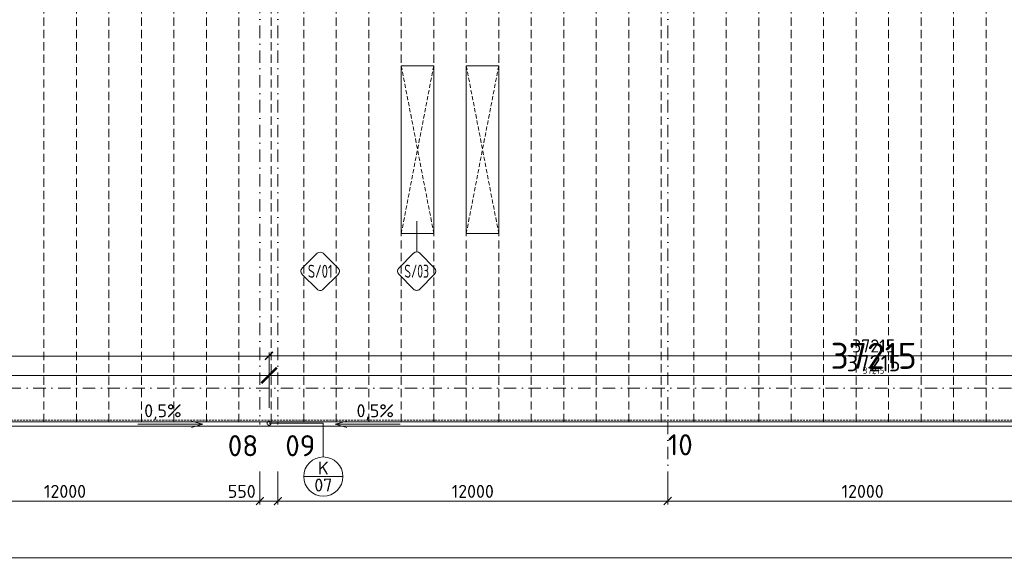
# Model space of a CAD drawing. Header units: millimetres. Extents: x -916886 to 3713765, y -2985421 to 1675785.
# Tile 129 of 256: x 70605 to 100910, y 144642 to 161338. Entities that reach past the tile are written whole.
import ezdxf
from ezdxf import colors
from ezdxf.entities.mleader import LeaderData, LeaderLine
from ezdxf.enums import TextEntityAlignment as Align
from ezdxf.math import Vec2, Vec3

# ---------------------------------------------------------------- set-up
doc = ezdxf.new("R2010")
doc.units = ezdxf.units.MM
for name, pattern in [('CENTERX2', [101.6, 63.5, -12.7, 12.7, -12.7]), ('DASHDOT', [25.4, 12.7, -6.35, 0, -6.35]), ('DASHED', [19.05, 12.7, -6.35]), ('HIDDEN', [9.525, 6.35, -3.175]), ('ČÁRKOVANÁ', [19.05, 12.7, -6.35])]:
    doc.linetypes.add(name, pattern=pattern)
doc.layers.get('Defpoints').update_dxf_attribs({"color": 8})
for name, color, linetype, lineweight in [('A99_N_kce-pod', 7, 'DASHED', 20), ('A99_N_kce-pohl', 1, 'Continuous', 9), ('A99_N_koty-200', 5, 'Continuous', 5), ('A99_N_koty-200 @ 1', 5, 'Continuous', 5), ('A99_N_koty-200 @ 10', 5, 'Continuous', 5), ('A99_N_koty-200 @ 100', 5, 'Continuous', 5), ('A99_N_koty-200 @ 200', 5, 'Continuous', 5), ('A99_N_koty-200 @ 250 (1)', 5, 'Continuous', 5), ('A99_N_koty-200 @ 250 (2)', 5, 'Continuous', 5), ('A99_N_koty-200 @ 400', 5, 'Continuous', 5), ('A99_N_koty-vysk', 160, 'Continuous', 9), ('A99_N_txt-popis-200', 240, 'Continuous', 5), ('A99_N_txt-popis-50 @ 200', 240, 'Continuous', 9), ('A99_N_znaceni 200', 5, 'Continuous', 5), ('A99_S_osy', 1, 'CENTERX2', 5)]:
    doc.layers.add(name, color=color, linetype=linetype, lineweight=lineweight)
doc.styles.add('A99_kota', font='isocpeur.ttf', dxfattribs={"height": 2})
doc.styles.add('A99_popis', font='isocpeur.ttf')
doc.styles.add('ad_popis 100', font='isocpeur.ttf', dxfattribs={"height": 200})
doc.dimstyles.new('A99_kota_200 new', dxfattribs={"dimscale": 200, "dimtxt": 2, "dimasz": 1.2, "dimexe": 0.5, "dimexo": 1.5, "dimgap": 0.5, "dimtad": 1, "dimdec": 0, "dimzin": 3, "dimdsep": 46, "dimtxsty": 'A99_kota', "dimblk": 'ARCHTICK', "dimcen": 2.5, "dimazin": 2, "dimtfac": 0.75, "dimtdec": 0, "dimtix": 1, "dimtmove": 2, "dimatfit": 0, "dimfxl": 0, "dimtolj": 1, "dimtzin": 0, "dimlwd": 5, "dimlwe": 5, "dimarcsym": 0})

# ---------------------------------------------------------------- blocks, each defined once
blk = doc.blocks.new('_ArchTick')
at = {"color": 0, "linetype": 'ByBlock', "const_width": 0.15}
blk.add_lwpolyline([(-0.5, -0.5), (0.5, 0.5)], dxfattribs=at)
blk = doc.blocks.new('*D218')
at = {"layer": 'A99_N_koty-200', "color": 0, "linetype": 'Continuous', "lineweight": 5, "ltscale": 10, "transparency": 16777216}
for p, q in [((90550, 147325), (90550, 146425)), ((102550, 147325), (102550, 146425)), ((102550, 146525), (90550, 146525))]:
    blk.add_line(p, q, dxfattribs=at)
at = {"layer": 'Defpoints', "color": 0, "linetype": 'Continuous', "lineweight": 5, "ltscale": 10, "transparency": 16777216}
for p in [(90550, 149400), (102550, 149400), (90550, 146525)]:
    blk.add_point(p, dxfattribs=at)
at = {"layer": 'A99_N_koty-200', "color": 0, "linetype": 'Continuous', "lineweight": 5, "ltscale": 10, "transparency": 16777216, "xscale": 240, "yscale": 240, "zscale": 240, "rotation": 180}
blk.add_blockref('_ArchTick', (90550, 146525), dxfattribs=at)
at = {"layer": 'A99_N_koty-200', "color": 0, "linetype": 'Continuous', "lineweight": 5, "ltscale": 10, "transparency": 16777216, "xscale": 240, "yscale": 240, "zscale": 240}
blk.add_blockref('_ArchTick', (102550, 146525), dxfattribs=at)
at = {"layer": 'A99_N_koty-200', "color": 0, "linetype": 'Continuous', "ltscale": 10, "transparency": 16777216, "insert": (96550, 146825), "char_height": 400, "attachment_point": 5, "style": 'A99_kota'}
blk.add_mtext('\\A1;12000', dxfattribs=at)
blk = doc.blocks.new('*D216')
at = {"layer": 'A99_N_koty-200', "color": 0, "linetype": 'Continuous', "lineweight": 5, "ltscale": 10, "transparency": 16777216}
for p, q in [((78550, 147325), (78550, 146425)), ((90550, 147325), (90550, 146425)), ((90550, 146525), (78550, 146525))]:
    blk.add_line(p, q, dxfattribs=at)
at = {"layer": 'Defpoints', "color": 0, "linetype": 'Continuous', "lineweight": 5, "ltscale": 10, "transparency": 16777216}
for p in [(78550, 149400), (90550, 149400), (78550, 146525)]:
    blk.add_point(p, dxfattribs=at)
at = {"layer": 'A99_N_koty-200', "color": 0, "linetype": 'Continuous', "lineweight": 5, "ltscale": 10, "transparency": 16777216, "xscale": 240, "yscale": 240, "zscale": 240, "rotation": 180}
blk.add_blockref('_ArchTick', (78550, 146525), dxfattribs=at)
at = {"layer": 'A99_N_koty-200', "color": 0, "linetype": 'Continuous', "lineweight": 5, "ltscale": 10, "transparency": 16777216, "xscale": 240, "yscale": 240, "zscale": 240}
blk.add_blockref('_ArchTick', (90550, 146525), dxfattribs=at)
at = {"layer": 'A99_N_koty-200', "color": 0, "linetype": 'Continuous', "ltscale": 10, "transparency": 16777216, "insert": (84550, 146825), "char_height": 400, "attachment_point": 5, "style": 'A99_kota'}
blk.add_mtext('\\A1;12000', dxfattribs=at)
blk = doc.blocks.new('*D400')
at = {"layer": 'A99_N_koty-200', "color": 0, "linetype": 'Continuous', "lineweight": 5, "ltscale": 10, "transparency": 16777216}
for p, q in [((66000, 147325), (66000, 146425)), ((78000, 147325), (78000, 146425)), ((78000, 146525), (66000, 146525))]:
    blk.add_line(p, q, dxfattribs=at)
at = {"layer": 'Defpoints', "color": 0, "linetype": 'Continuous', "lineweight": 5, "ltscale": 10, "transparency": 16777216}
for p in [(66000, 149400), (78000, 149400), (66000, 146525)]:
    blk.add_point(p, dxfattribs=at)
at = {"layer": 'A99_N_koty-200', "color": 0, "linetype": 'Continuous', "lineweight": 5, "ltscale": 10, "transparency": 16777216, "xscale": 240, "yscale": 240, "zscale": 240, "rotation": 180}
blk.add_blockref('_ArchTick', (66000, 146525), dxfattribs=at)
at = {"layer": 'A99_N_koty-200', "color": 0, "linetype": 'Continuous', "lineweight": 5, "ltscale": 10, "transparency": 16777216, "xscale": 240, "yscale": 240, "zscale": 240}
blk.add_blockref('_ArchTick', (78000, 146525), dxfattribs=at)
at = {"layer": 'A99_N_koty-200', "color": 0, "linetype": 'Continuous', "ltscale": 10, "transparency": 16777216, "insert": (72000, 146825), "char_height": 400, "attachment_point": 5, "style": 'A99_kota'}
blk.add_mtext('\\A1;12000', dxfattribs=at)
blk = doc.blocks.new('*D217')
at = {"layer": 'A99_N_koty-200', "color": 0, "linetype": 'Continuous', "lineweight": 5, "ltscale": 10, "transparency": 16777216}
for p, q in [((78000, 147325), (78000, 146425)), ((78550, 147325), (78550, 146425)), ((78000, 146525), (77760, 146525)), ((78550, 146525), (78000, 146525)), ((78550, 146525), (78790, 146525))]:
    blk.add_line(p, q, dxfattribs=at)
at = {"layer": 'Defpoints', "color": 0, "linetype": 'Continuous', "lineweight": 5, "ltscale": 10, "transparency": 16777216}
for p in [(78000, 149400), (78550, 149400), (78000, 146525)]:
    blk.add_point(p, dxfattribs=at)
at = {"layer": 'A99_N_koty-200', "color": 0, "linetype": 'Continuous', "lineweight": 5, "ltscale": 10, "transparency": 16777216, "xscale": 240, "yscale": 240, "zscale": 240}
blk.add_blockref('_ArchTick', (78000, 146525), dxfattribs=at)
at = {"layer": 'A99_N_koty-200', "color": 0, "linetype": 'Continuous', "lineweight": 5, "ltscale": 10, "transparency": 16777216, "xscale": 240, "yscale": 240, "zscale": 240, "rotation": 180}
blk.add_blockref('_ArchTick', (78550, 146525), dxfattribs=at)
at = {"layer": 'A99_N_koty-200', "color": 0, "linetype": 'Continuous', "ltscale": 10, "transparency": 16777216, "insert": (77440, 146825), "char_height": 400, "attachment_point": 5, "style": 'A99_kota'}
blk.add_mtext('\\A1;550', dxfattribs=at)
blk = doc.blocks.new('*D223')
at = {"layer": 'A99_N_koty-200', "color": 0, "linetype": 'Continuous', "lineweight": 5, "ltscale": 10, "transparency": 16777216}
for p, q in [((-650, 145575), (-650, 144675)), ((138876, 145575), (138876, 144675)), ((138876, 144775), (-650, 144775))]:
    blk.add_line(p, q, dxfattribs=at)
at = {"layer": 'Defpoints', "color": 0, "linetype": 'Continuous', "lineweight": 5, "ltscale": 10, "transparency": 16777216}
for p in [(-650, 148705), (138876, 148705), (-650, 144775)]:
    blk.add_point(p, dxfattribs=at)
at = {"layer": 'A99_N_koty-200', "color": 0, "linetype": 'Continuous', "lineweight": 5, "ltscale": 10, "transparency": 16777216, "xscale": 240, "yscale": 240, "zscale": 240, "rotation": 180}
blk.add_blockref('_ArchTick', (-650, 144775), dxfattribs=at)
at = {"layer": 'A99_N_koty-200', "color": 0, "linetype": 'Continuous', "lineweight": 5, "ltscale": 10, "transparency": 16777216, "xscale": 240, "yscale": 240, "zscale": 240}
blk.add_blockref('_ArchTick', (138876, 144775), dxfattribs=at)
at = {"layer": 'A99_N_koty-200', "color": 0, "linetype": 'Continuous', "ltscale": 10, "transparency": 16777216, "insert": (69113, 145075), "char_height": 400, "attachment_point": 5, "style": 'A99_kota'}
blk.add_mtext('\\A1;139526', dxfattribs=at)
blk = doc.blocks.new('*D3133')
at = {"layer": 'A99_N_koty-200', "color": 0, "linetype": 'Continuous', "lineweight": 5, "ltscale": 10, "transparency": 16777216}
for p, q in [((30000, 150190), (30000, 151090)), ((30000, 150990), (78280, 150990)), ((78280, 150190), (78280, 151090))]:
    blk.add_line(p, q, dxfattribs=at)
at = {"layer": 'Defpoints', "color": 0, "linetype": 'Continuous', "lineweight": 0, "ltscale": 10, "transparency": 16777216}
for p in [(78280, 150990), (30000, 148920), (78280, 148920)]:
    blk.add_point(p, dxfattribs=at)
at = {"layer": 'A99_N_koty-200', "color": 0, "linetype": 'Continuous', "lineweight": 5, "ltscale": 10, "transparency": 16777216, "xscale": 240, "yscale": 240, "zscale": 240, "rotation": 180}
blk.add_blockref('_ArchTick', (30000, 150990), dxfattribs=at)
at = {"layer": 'A99_N_koty-200', "color": 0, "linetype": 'Continuous', "lineweight": 5, "ltscale": 10, "transparency": 16777216, "xscale": 240, "yscale": 240, "zscale": 240}
blk.add_blockref('_ArchTick', (78280, 150990), dxfattribs=at)
at = {"layer": 'A99_N_koty-200', "color": 0, "linetype": 'Continuous', "ltscale": 10, "transparency": 16777216, "insert": (55025, 151330), "char_height": 400, "attachment_point": 5, "style": 'A99_kota'}
blk.add_mtext('\\A1;48280', dxfattribs=at)
blk = doc.blocks.new('*D3134')
at = {"layer": 'A99_N_koty-200', "color": 0, "linetype": 'Continuous', "lineweight": 5, "ltscale": 10, "transparency": 16777216}
for p, q in [((30000, 149995), (30000, 150445)), ((30000, 150395), (78280, 150395)), ((78280, 149995), (78280, 150445))]:
    blk.add_line(p, q, dxfattribs=at)
at = {"layer": 'Defpoints', "color": 0, "linetype": 'Continuous', "lineweight": 0, "ltscale": 10, "transparency": 16777216}
for p in [(78280, 150395), (30000, 148920), (78280, 148920)]:
    blk.add_point(p, dxfattribs=at)
at = {"layer": 'A99_N_koty-200', "color": 0, "linetype": 'Continuous', "lineweight": 5, "ltscale": 10, "transparency": 16777216, "xscale": 120, "yscale": 120, "zscale": 120, "rotation": 180}
blk.add_blockref('_ArchTick', (30000, 150395), dxfattribs=at)
at = {"layer": 'A99_N_koty-200', "color": 0, "linetype": 'Continuous', "lineweight": 5, "ltscale": 10, "transparency": 16777216, "xscale": 120, "yscale": 120, "zscale": 120}
blk.add_blockref('_ArchTick', (78280, 150395), dxfattribs=at)
at = {"layer": 'A99_N_koty-200', "color": 0, "linetype": 'Continuous', "ltscale": 10, "transparency": 16777216, "insert": (54140, 150545), "char_height": 200, "attachment_point": 5, "style": 'A99_kota'}
blk.add_mtext('\\A1;48280', dxfattribs=at)
blk = doc.blocks.new('*D3135')
at = {"layer": 'A99_N_koty-200', "color": 0, "linetype": 'Continuous', "lineweight": 5, "ltscale": 10, "transparency": 16777216}
for p, q in [((30000, 150391), (30000, 150395.5)), ((30000, 150395), (78280, 150395)), ((78280, 150391), (78280, 150395.5))]:
    blk.add_line(p, q, dxfattribs=at)
at = {"layer": 'Defpoints', "color": 0, "linetype": 'Continuous', "lineweight": 0, "ltscale": 10, "transparency": 16777216}
for p in [(78280, 150395), (30000, 148920), (78280, 148920)]:
    blk.add_point(p, dxfattribs=at)
at = {"layer": 'A99_N_koty-200', "color": 0, "linetype": 'Continuous', "lineweight": 5, "ltscale": 10, "transparency": 16777216, "xscale": 1.2, "yscale": 1.2, "zscale": 1.2, "rotation": 180}
blk.add_blockref('_ArchTick', (30000, 150395), dxfattribs=at)
at = {"layer": 'A99_N_koty-200', "color": 0, "linetype": 'Continuous', "lineweight": 5, "ltscale": 10, "transparency": 16777216, "xscale": 1.2, "yscale": 1.2, "zscale": 1.2}
blk.add_blockref('_ArchTick', (78280, 150395), dxfattribs=at)
at = {"layer": 'A99_N_koty-200', "color": 0, "linetype": 'Continuous', "ltscale": 10, "transparency": 16777216, "insert": (54140, 150396.5), "char_height": 2, "attachment_point": 5, "style": 'A99_kota'}
blk.add_mtext('\\A1;48280', dxfattribs=at)
blk = doc.blocks.new('*D3136')
at = {"layer": 'A99_N_koty-200', "color": 0, "linetype": 'Continuous', "lineweight": 5, "ltscale": 10, "transparency": 16777216}
for p, q in [((30000, 149520), (30000, 150595)), ((30000, 150395), (78280, 150395)), ((78280, 149520), (78280, 150595))]:
    blk.add_line(p, q, dxfattribs=at)
at = {"layer": 'Defpoints', "color": 0, "linetype": 'Continuous', "lineweight": 0, "ltscale": 10, "transparency": 16777216}
for p in [(78280, 150395), (30000, 148920), (78280, 148920)]:
    blk.add_point(p, dxfattribs=at)
at = {"layer": 'A99_N_koty-200', "color": 0, "linetype": 'Continuous', "lineweight": 5, "ltscale": 10, "transparency": 16777216, "xscale": 480, "yscale": 480, "zscale": 480, "rotation": 180}
blk.add_blockref('_ArchTick', (30000, 150395), dxfattribs=at)
at = {"layer": 'A99_N_koty-200', "color": 0, "linetype": 'Continuous', "lineweight": 5, "ltscale": 10, "transparency": 16777216, "xscale": 480, "yscale": 480, "zscale": 480}
blk.add_blockref('_ArchTick', (78280, 150395), dxfattribs=at)
at = {"layer": 'A99_N_koty-200', "color": 0, "linetype": 'Continuous', "ltscale": 10, "transparency": 16777216, "insert": (54140, 150995), "char_height": 800, "attachment_point": 5, "style": 'A99_kota'}
blk.add_mtext('\\A1;48280', dxfattribs=at)
blk = doc.blocks.new('*D3137')
at = {"layer": 'A99_N_koty-200', "color": 0, "linetype": 'Continuous', "lineweight": 5, "ltscale": 10, "transparency": 16777216}
for p, q in [((30000, 150355), (30000, 150400)), ((30000, 150395), (78280, 150395)), ((78280, 150355), (78280, 150400))]:
    blk.add_line(p, q, dxfattribs=at)
at = {"layer": 'Defpoints', "color": 0, "linetype": 'Continuous', "lineweight": 0, "ltscale": 10, "transparency": 16777216}
for p in [(78280, 150395), (30000, 148920), (78280, 148920)]:
    blk.add_point(p, dxfattribs=at)
at = {"layer": 'A99_N_koty-200', "color": 0, "linetype": 'Continuous', "lineweight": 5, "ltscale": 10, "transparency": 16777216, "xscale": 12, "yscale": 12, "zscale": 12, "rotation": 180}
blk.add_blockref('_ArchTick', (30000, 150395), dxfattribs=at)
at = {"layer": 'A99_N_koty-200', "color": 0, "linetype": 'Continuous', "lineweight": 5, "ltscale": 10, "transparency": 16777216, "xscale": 12, "yscale": 12, "zscale": 12}
blk.add_blockref('_ArchTick', (78280, 150395), dxfattribs=at)
at = {"layer": 'A99_N_koty-200', "color": 0, "linetype": 'Continuous', "ltscale": 10, "transparency": 16777216, "insert": (54140, 150410), "char_height": 20, "attachment_point": 5, "style": 'A99_kota'}
blk.add_mtext('\\A1;48280', dxfattribs=at)
blk = doc.blocks.new('*D3138')
at = {"layer": 'A99_N_koty-200', "color": 0, "linetype": 'Continuous', "lineweight": 5, "ltscale": 10, "transparency": 16777216}
for p, q in [((30000, 149395), (30000, 150520)), ((30000, 150395), (78280, 150395)), ((78280, 149395), (78280, 150520))]:
    blk.add_line(p, q, dxfattribs=at)
at = {"layer": 'Defpoints', "color": 0, "linetype": 'Continuous', "lineweight": 0, "ltscale": 10, "transparency": 16777216}
for p in [(78280, 150395), (30000, 148920), (78280, 148920)]:
    blk.add_point(p, dxfattribs=at)
at = {"layer": 'A99_N_koty-200', "color": 0, "linetype": 'Continuous', "lineweight": 5, "ltscale": 10, "transparency": 16777216, "xscale": 300, "yscale": 300, "zscale": 300, "rotation": 180}
blk.add_blockref('_ArchTick', (30000, 150395), dxfattribs=at)
at = {"layer": 'A99_N_koty-200', "color": 0, "linetype": 'Continuous', "lineweight": 5, "ltscale": 10, "transparency": 16777216, "xscale": 300, "yscale": 300, "zscale": 300}
blk.add_blockref('_ArchTick', (78280, 150395), dxfattribs=at)
at = {"layer": 'A99_N_koty-200', "color": 0, "linetype": 'Continuous', "ltscale": 10, "transparency": 16777216, "insert": (54140, 150770), "char_height": 500, "attachment_point": 5, "style": 'A99_kota'}
blk.add_mtext('\\A1;48280', dxfattribs=at)
blk = doc.blocks.new('*D3139')
at = {"layer": 'A99_N_koty-200', "color": 0, "linetype": 'Continuous', "lineweight": 5, "ltscale": 10, "transparency": 16777216}
for p, q in [((30000, 149395), (30000, 150520)), ((30000, 150395), (78280, 150395)), ((78280, 149395), (78280, 150520))]:
    blk.add_line(p, q, dxfattribs=at)
at = {"layer": 'Defpoints', "color": 0, "linetype": 'Continuous', "lineweight": 0, "ltscale": 10, "transparency": 16777216}
for p in [(78280, 150395), (30000, 148920), (78280, 148920)]:
    blk.add_point(p, dxfattribs=at)
at = {"layer": 'A99_N_koty-200', "color": 0, "linetype": 'Continuous', "lineweight": 5, "ltscale": 10, "transparency": 16777216, "xscale": 300, "yscale": 300, "zscale": 300, "rotation": 180}
blk.add_blockref('_ArchTick', (30000, 150395), dxfattribs=at)
at = {"layer": 'A99_N_koty-200', "color": 0, "linetype": 'Continuous', "lineweight": 5, "ltscale": 10, "transparency": 16777216, "xscale": 300, "yscale": 300, "zscale": 300}
blk.add_blockref('_ArchTick', (78280, 150395), dxfattribs=at)
at = {"layer": 'A99_N_koty-200', "color": 0, "linetype": 'Continuous', "ltscale": 10, "transparency": 16777216, "insert": (54140, 150770), "char_height": 500, "attachment_point": 5, "style": 'A99_kota'}
blk.add_mtext('\\A1;48280', dxfattribs=at)
blk = doc.blocks.new('*D3141')
at = {"layer": 'A99_N_koty-200', "color": 0, "linetype": 'Continuous', "lineweight": 5, "ltscale": 10, "transparency": 16777216}
for p, q in [((78280, 150200), (78280, 151100)), ((78280, 151000), (115495, 151000)), ((115495, 150200), (115495, 151100))]:
    blk.add_line(p, q, dxfattribs=at)
at = {"layer": 'Defpoints', "color": 0, "linetype": 'Continuous', "lineweight": 0, "ltscale": 10, "transparency": 16777216}
for p in [(115495, 151000), (78280, 148920), (115495, 148920)]:
    blk.add_point(p, dxfattribs=at)
at = {"layer": 'A99_N_koty-200', "color": 0, "linetype": 'Continuous', "lineweight": 5, "ltscale": 10, "transparency": 16777216, "xscale": 240, "yscale": 240, "zscale": 240, "rotation": 180}
blk.add_blockref('_ArchTick', (78280, 151000), dxfattribs=at)
at = {"layer": 'A99_N_koty-200', "color": 0, "linetype": 'Continuous', "lineweight": 5, "ltscale": 10, "transparency": 16777216, "xscale": 240, "yscale": 240, "zscale": 240}
blk.add_blockref('_ArchTick', (115495, 151000), dxfattribs=at)
at = {"layer": 'A99_N_koty-200', "color": 0, "linetype": 'Continuous', "ltscale": 10, "transparency": 16777216, "insert": (96887.5, 151300), "char_height": 400, "attachment_point": 5, "style": 'A99_kota'}
blk.add_mtext('\\A1;37215', dxfattribs=at)
blk = doc.blocks.new('*D3142')
at = {"layer": 'A99_N_koty-200', "color": 0, "linetype": 'Continuous', "lineweight": 5, "ltscale": 10, "transparency": 16777216}
for p, q in [((78280, 149995), (78280, 150445)), ((78280, 150395), (115495, 150395)), ((115495, 149995), (115495, 150445))]:
    blk.add_line(p, q, dxfattribs=at)
at = {"layer": 'Defpoints', "color": 0, "linetype": 'Continuous', "lineweight": 0, "ltscale": 10, "transparency": 16777216}
for p in [(115495, 150395), (78280, 148920), (115495, 148920)]:
    blk.add_point(p, dxfattribs=at)
at = {"layer": 'A99_N_koty-200', "color": 0, "linetype": 'Continuous', "lineweight": 5, "ltscale": 10, "transparency": 16777216, "xscale": 120, "yscale": 120, "zscale": 120, "rotation": 180}
blk.add_blockref('_ArchTick', (78280, 150395), dxfattribs=at)
at = {"layer": 'A99_N_koty-200', "color": 0, "linetype": 'Continuous', "lineweight": 5, "ltscale": 10, "transparency": 16777216, "xscale": 120, "yscale": 120, "zscale": 120}
blk.add_blockref('_ArchTick', (115495, 150395), dxfattribs=at)
at = {"layer": 'A99_N_koty-200', "color": 0, "linetype": 'Continuous', "ltscale": 10, "transparency": 16777216, "insert": (96887.5, 150545), "char_height": 200, "attachment_point": 5, "style": 'A99_kota'}
blk.add_mtext('\\A1;37215', dxfattribs=at)
blk = doc.blocks.new('*D3143')
at = {"layer": 'A99_N_koty-200', "color": 0, "linetype": 'Continuous', "lineweight": 5, "ltscale": 10, "transparency": 16777216}
for p, q in [((78280, 150391), (78280, 150395.5)), ((78280, 150395), (115495, 150395)), ((115495, 150391), (115495, 150395.5))]:
    blk.add_line(p, q, dxfattribs=at)
at = {"layer": 'Defpoints', "color": 0, "linetype": 'Continuous', "lineweight": 0, "ltscale": 10, "transparency": 16777216}
for p in [(115495, 150395), (78280, 148920), (115495, 148920)]:
    blk.add_point(p, dxfattribs=at)
at = {"layer": 'A99_N_koty-200', "color": 0, "linetype": 'Continuous', "lineweight": 5, "ltscale": 10, "transparency": 16777216, "xscale": 1.2, "yscale": 1.2, "zscale": 1.2, "rotation": 180}
blk.add_blockref('_ArchTick', (78280, 150395), dxfattribs=at)
at = {"layer": 'A99_N_koty-200', "color": 0, "linetype": 'Continuous', "lineweight": 5, "ltscale": 10, "transparency": 16777216, "xscale": 1.2, "yscale": 1.2, "zscale": 1.2}
blk.add_blockref('_ArchTick', (115495, 150395), dxfattribs=at)
at = {"layer": 'A99_N_koty-200', "color": 0, "linetype": 'Continuous', "ltscale": 10, "transparency": 16777216, "insert": (96887.5, 150396.5), "char_height": 2, "attachment_point": 5, "style": 'A99_kota'}
blk.add_mtext('\\A1;37215', dxfattribs=at)
blk = doc.blocks.new('*D3144')
at = {"layer": 'A99_N_koty-200', "color": 0, "linetype": 'Continuous', "lineweight": 5, "ltscale": 10, "transparency": 16777216}
for p, q in [((78280, 149520), (78280, 150595)), ((78280, 150395), (115495, 150395)), ((115495, 149520), (115495, 150595))]:
    blk.add_line(p, q, dxfattribs=at)
at = {"layer": 'Defpoints', "color": 0, "linetype": 'Continuous', "lineweight": 0, "ltscale": 10, "transparency": 16777216}
for p in [(115495, 150395), (78280, 148920), (115495, 148920)]:
    blk.add_point(p, dxfattribs=at)
at = {"layer": 'A99_N_koty-200', "color": 0, "linetype": 'Continuous', "lineweight": 5, "ltscale": 10, "transparency": 16777216, "xscale": 480, "yscale": 480, "zscale": 480, "rotation": 180}
blk.add_blockref('_ArchTick', (78280, 150395), dxfattribs=at)
at = {"layer": 'A99_N_koty-200', "color": 0, "linetype": 'Continuous', "lineweight": 5, "ltscale": 10, "transparency": 16777216, "xscale": 480, "yscale": 480, "zscale": 480}
blk.add_blockref('_ArchTick', (115495, 150395), dxfattribs=at)
at = {"layer": 'A99_N_koty-200', "color": 0, "linetype": 'Continuous', "ltscale": 10, "transparency": 16777216, "insert": (96887.5, 150995), "char_height": 800, "attachment_point": 5, "style": 'A99_kota'}
blk.add_mtext('\\A1;37215', dxfattribs=at)
blk = doc.blocks.new('*D3145')
at = {"layer": 'A99_N_koty-200', "color": 0, "linetype": 'Continuous', "lineweight": 5, "ltscale": 10, "transparency": 16777216}
for p, q in [((78280, 150355), (78280, 150400)), ((78280, 150395), (115495, 150395)), ((115495, 150355), (115495, 150400))]:
    blk.add_line(p, q, dxfattribs=at)
at = {"layer": 'Defpoints', "color": 0, "linetype": 'Continuous', "lineweight": 0, "ltscale": 10, "transparency": 16777216}
for p in [(115495, 150395), (78280, 148920), (115495, 148920)]:
    blk.add_point(p, dxfattribs=at)
at = {"layer": 'A99_N_koty-200', "color": 0, "linetype": 'Continuous', "lineweight": 5, "ltscale": 10, "transparency": 16777216, "xscale": 12, "yscale": 12, "zscale": 12, "rotation": 180}
blk.add_blockref('_ArchTick', (78280, 150395), dxfattribs=at)
at = {"layer": 'A99_N_koty-200', "color": 0, "linetype": 'Continuous', "lineweight": 5, "ltscale": 10, "transparency": 16777216, "xscale": 12, "yscale": 12, "zscale": 12}
blk.add_blockref('_ArchTick', (115495, 150395), dxfattribs=at)
at = {"layer": 'A99_N_koty-200', "color": 0, "linetype": 'Continuous', "ltscale": 10, "transparency": 16777216, "insert": (96887.5, 150410), "char_height": 20, "attachment_point": 5, "style": 'A99_kota'}
blk.add_mtext('\\A1;37215', dxfattribs=at)
blk = doc.blocks.new('*D3146')
at = {"layer": 'A99_N_koty-200', "color": 0, "linetype": 'Continuous', "lineweight": 5, "ltscale": 10, "transparency": 16777216}
for p, q in [((78280, 149395), (78280, 150520)), ((78280, 150395), (115495, 150395)), ((115495, 149395), (115495, 150520))]:
    blk.add_line(p, q, dxfattribs=at)
at = {"layer": 'Defpoints', "color": 0, "linetype": 'Continuous', "lineweight": 0, "ltscale": 10, "transparency": 16777216}
for p in [(115495, 150395), (78280, 148920), (115495, 148920)]:
    blk.add_point(p, dxfattribs=at)
at = {"layer": 'A99_N_koty-200', "color": 0, "linetype": 'Continuous', "lineweight": 5, "ltscale": 10, "transparency": 16777216, "xscale": 300, "yscale": 300, "zscale": 300, "rotation": 180}
blk.add_blockref('_ArchTick', (78280, 150395), dxfattribs=at)
at = {"layer": 'A99_N_koty-200', "color": 0, "linetype": 'Continuous', "lineweight": 5, "ltscale": 10, "transparency": 16777216, "xscale": 300, "yscale": 300, "zscale": 300}
blk.add_blockref('_ArchTick', (115495, 150395), dxfattribs=at)
at = {"layer": 'A99_N_koty-200', "color": 0, "linetype": 'Continuous', "ltscale": 10, "transparency": 16777216, "insert": (96887.5, 150770), "char_height": 500, "attachment_point": 5, "style": 'A99_kota'}
blk.add_mtext('\\A1;37215', dxfattribs=at)
blk = doc.blocks.new('*D3147')
at = {"layer": 'A99_N_koty-200', "color": 0, "linetype": 'Continuous', "lineweight": 5, "ltscale": 10, "transparency": 16777216}
for p, q in [((78280, 149395), (78280, 150520)), ((78280, 150395), (115495, 150395)), ((115495, 149395), (115495, 150520))]:
    blk.add_line(p, q, dxfattribs=at)
at = {"layer": 'Defpoints', "color": 0, "linetype": 'Continuous', "lineweight": 0, "ltscale": 10, "transparency": 16777216}
for p in [(115495, 150395), (78280, 148920), (115495, 148920)]:
    blk.add_point(p, dxfattribs=at)
at = {"layer": 'A99_N_koty-200', "color": 0, "linetype": 'Continuous', "lineweight": 5, "ltscale": 10, "transparency": 16777216, "xscale": 300, "yscale": 300, "zscale": 300, "rotation": 180}
blk.add_blockref('_ArchTick', (78280, 150395), dxfattribs=at)
at = {"layer": 'A99_N_koty-200', "color": 0, "linetype": 'Continuous', "lineweight": 5, "ltscale": 10, "transparency": 16777216, "xscale": 300, "yscale": 300, "zscale": 300}
blk.add_blockref('_ArchTick', (115495, 150395), dxfattribs=at)
at = {"layer": 'A99_N_koty-200', "color": 0, "linetype": 'Continuous', "ltscale": 10, "transparency": 16777216, "insert": (96887.5, 150770), "char_height": 500, "attachment_point": 5, "style": 'A99_kota'}
blk.add_mtext('\\A1;37215', dxfattribs=at)
blk = doc.blocks.new('*U20')
at = {"color": 0, "linetype": 'ByBlock'}
blk.add_line((-3.02, 0), (3.02, 0), dxfattribs=at)
blk.add_circle((0, 0), 3.02, dxfattribs=at)
at = {"color": 0, "linetype": 'ByBlock', "style": 'A99_popis'}
for tag, p in [('KATEGORIE', (0, 1.31)), ('PRVEK', (0, -1.3))]:
    blk.add_attdef(tag, text='', height=2, dxfattribs=at).set_placement(p, align=Align.MIDDLE_CENTER)
blk = doc.blocks.new('*U99')
at = {"color": 0}
for p, q in [((0, 4.44), (0, 11.52)), ((-0.72, 4.14), (-4.15, 0.71)), ((4.14, 0.71), (0.71, 4.14)), ((-4.15, -0.72), (-0.72, -4.15)), ((0.71, -4.15), (4.14, -0.72))]:
    blk.add_line(p, q, dxfattribs=at)
for centre, start, end in [((0, 3.42), 45, 135), ((-3.43, 0), 135, 225), ((3.42, 0), 315, 45), ((0, -3.43), 225, 315)]:
    blk.add_arc(centre, 1.01, start, end, dxfattribs=at)
at = {"color": 0, "linetype": 'ByBlock', "style": 'A99_popis', "width": 0.953108}
blk.add_attdef('SKLADBA', text='', height=3, rotation=0.0103, dxfattribs=at).set_placement((-2.86, -1.51), (2.86, -1.5), align=Align.FIT)
blk = doc.blocks.new('*U93')
at = {"color": 0}
for p, q in [((-0.72, 4.14), (-4.15, 0.71)), ((4.14, 0.71), (0.71, 4.14)), ((-4.15, -0.72), (-0.72, -4.15)), ((0.71, -4.15), (4.14, -0.72))]:
    blk.add_line(p, q, dxfattribs=at)
for centre, start, end in [((0, 3.42), 45, 135), ((-3.43, 0), 135, 225), ((3.42, 0), 315, 45), ((0, -3.43), 225, 315)]:
    blk.add_arc(centre, 1.01, start, end, dxfattribs=at)
at = {"color": 0, "linetype": 'ByBlock', "style": 'A99_popis', "width": 0.953108}
blk.add_attdef('SKLADBA', text='', height=3, rotation=0.0103, dxfattribs=at).set_placement((-2.86, -1.51), (2.86, -1.5), align=Align.FIT)
blk = doc.blocks.new('*U4765')
at = {"layer": 'A99_N_koty-200 @ 1', "linetype": 'Continuous', "ltscale": 10}
dim = blk.add_linear_dim(base=(78280, 150395), p1=(30000, 148920), p2=(78280, 148920), dimstyle='A99_kota_200 new', override={"dimscale": 1, "dimtix": 1, "dimtofl": 1, "dimtmove": 2, "dimatfit": 3}, dxfattribs=at)
dim.commit()
dim.dimension.update_dxf_attribs({"geometry": '*D3135', "text_midpoint": (54140, 150396.5)})
at = {"layer": 'A99_N_koty-200 @ 10', "linetype": 'Continuous', "ltscale": 10}
dim = blk.add_linear_dim(base=(78280, 150395), p1=(30000, 148920), p2=(78280, 148920), dimstyle='A99_kota_200 new', override={"dimscale": 10, "dimtix": 1, "dimtofl": 1, "dimtmove": 2, "dimatfit": 3}, dxfattribs=at)
dim.commit()
dim.dimension.update_dxf_attribs({"geometry": '*D3137', "text_midpoint": (54140, 150410)})
at = {"layer": 'A99_N_koty-200 @ 100', "linetype": 'Continuous', "ltscale": 10}
dim = blk.add_linear_dim(base=(78280, 150395), p1=(30000, 148920), p2=(78280, 148920), dimstyle='A99_kota_200 new', override={"dimscale": 100, "dimtix": 1, "dimtofl": 1, "dimtmove": 2, "dimatfit": 3}, dxfattribs=at)
dim.commit()
dim.dimension.update_dxf_attribs({"geometry": '*D3134', "text_midpoint": (54140, 150545)})
at = {"layer": 'A99_N_koty-200 @ 200', "linetype": 'Continuous', "ltscale": 10}
dim = blk.add_linear_dim(base=(78280, 150990), p1=(30000, 148920), p2=(78280, 148920), dimstyle='A99_kota_200 new', override={"dimscale": 200, "dimtix": 1, "dimtofl": 1, "dimtmove": 2, "dimatfit": 3}, dxfattribs=at)
dim.commit()
dim.dimension.update_dxf_attribs({"geometry": '*D3133', "text_midpoint": (55025, 151330), "dimtype": 128})
at = {"layer": 'A99_N_koty-200 @ 250 (1)', "linetype": 'Continuous', "ltscale": 10}
dim = blk.add_linear_dim(base=(78280, 150395), p1=(30000, 148920), p2=(78280, 148920), dimstyle='A99_kota_200 new', override={"dimscale": 250, "dimtix": 1, "dimtofl": 1, "dimtmove": 2, "dimatfit": 3}, dxfattribs=at)
dim.commit()
dim.dimension.update_dxf_attribs({"geometry": '*D3139', "text_midpoint": (54140, 150770)})
at = {"layer": 'A99_N_koty-200 @ 250 (2)', "linetype": 'Continuous', "ltscale": 10}
dim = blk.add_linear_dim(base=(78280, 150395), p1=(30000, 148920), p2=(78280, 148920), dimstyle='A99_kota_200 new', override={"dimscale": 250, "dimtix": 1, "dimtofl": 1, "dimtmove": 2, "dimatfit": 3}, dxfattribs=at)
dim.commit()
dim.dimension.update_dxf_attribs({"geometry": '*D3138', "text_midpoint": (54140, 150770)})
at = {"layer": 'A99_N_koty-200 @ 400', "linetype": 'Continuous', "ltscale": 10}
dim = blk.add_linear_dim(base=(78280, 150395), p1=(30000, 148920), p2=(78280, 148920), dimstyle='A99_kota_200 new', override={"dimscale": 400, "dimtix": 1, "dimtofl": 1, "dimtmove": 2, "dimatfit": 3}, dxfattribs=at)
dim.commit()
dim.dimension.update_dxf_attribs({"geometry": '*D3136', "text_midpoint": (54140, 150995)})
blk = doc.blocks.new('*U4766')
at = {"layer": 'A99_N_koty-200 @ 1', "linetype": 'Continuous', "ltscale": 10}
dim = blk.add_linear_dim(base=(115495, 150395), p1=(78280, 148920), p2=(115495, 148920), dimstyle='A99_kota_200 new', override={"dimscale": 1, "dimtix": 1, "dimtofl": 1, "dimtmove": 2, "dimatfit": 3}, dxfattribs=at)
dim.commit()
dim.dimension.update_dxf_attribs({"geometry": '*D3143', "text_midpoint": (96887.5, 150396.5)})
at = {"layer": 'A99_N_koty-200 @ 10', "linetype": 'Continuous', "ltscale": 10}
dim = blk.add_linear_dim(base=(115495, 150395), p1=(78280, 148920), p2=(115495, 148920), dimstyle='A99_kota_200 new', override={"dimscale": 10, "dimtix": 1, "dimtofl": 1, "dimtmove": 2, "dimatfit": 3}, dxfattribs=at)
dim.commit()
dim.dimension.update_dxf_attribs({"geometry": '*D3145', "text_midpoint": (96887.5, 150410)})
at = {"layer": 'A99_N_koty-200 @ 100', "linetype": 'Continuous', "ltscale": 10}
dim = blk.add_linear_dim(base=(115495, 150395), p1=(78280, 148920), p2=(115495, 148920), dimstyle='A99_kota_200 new', override={"dimscale": 100, "dimtix": 1, "dimtofl": 1, "dimtmove": 2, "dimatfit": 3}, dxfattribs=at)
dim.commit()
dim.dimension.update_dxf_attribs({"geometry": '*D3142', "text_midpoint": (96887.5, 150545)})
at = {"layer": 'A99_N_koty-200 @ 200', "linetype": 'Continuous', "ltscale": 10}
dim = blk.add_linear_dim(base=(115495, 151000), p1=(78280, 148920), p2=(115495, 148920), dimstyle='A99_kota_200 new', override={"dimscale": 200, "dimtix": 1, "dimtofl": 1, "dimtmove": 2, "dimatfit": 3}, dxfattribs=at)
dim.commit()
dim.dimension.update_dxf_attribs({"geometry": '*D3141', "text_midpoint": (96887.5, 151300)})
at = {"layer": 'A99_N_koty-200 @ 250 (1)', "linetype": 'Continuous', "ltscale": 10}
dim = blk.add_linear_dim(base=(115495, 150395), p1=(78280, 148920), p2=(115495, 148920), dimstyle='A99_kota_200 new', override={"dimscale": 250, "dimtix": 1, "dimtofl": 1, "dimtmove": 2, "dimatfit": 3}, dxfattribs=at)
dim.commit()
dim.dimension.update_dxf_attribs({"geometry": '*D3147', "text_midpoint": (96887.5, 150770)})
at = {"layer": 'A99_N_koty-200 @ 250 (2)', "linetype": 'Continuous', "ltscale": 10}
dim = blk.add_linear_dim(base=(115495, 150395), p1=(78280, 148920), p2=(115495, 148920), dimstyle='A99_kota_200 new', override={"dimscale": 250, "dimtix": 1, "dimtofl": 1, "dimtmove": 2, "dimatfit": 3}, dxfattribs=at)
dim.commit()
dim.dimension.update_dxf_attribs({"geometry": '*D3146', "text_midpoint": (96887.5, 150770)})
at = {"layer": 'A99_N_koty-200 @ 400', "linetype": 'Continuous', "ltscale": 10}
dim = blk.add_linear_dim(base=(115495, 150395), p1=(78280, 148920), p2=(115495, 148920), dimstyle='A99_kota_200 new', override={"dimscale": 400, "dimtix": 1, "dimtofl": 1, "dimtmove": 2, "dimatfit": 3}, dxfattribs=at)
dim.commit()
dim.dimension.update_dxf_attribs({"geometry": '*D3144', "text_midpoint": (96887.5, 150995)})

msp = doc.modelspace()

# ---------------------------------------------------------------- linework, layer by layer
at = {"layer": 'A99_N_kce-pohl', "linetype": 'Continuous', "ltscale": 25}
msp.add_lwpolyline([(7180, 174440), (-650, 174440), (-650, 148960), (138875, 148960), (138875, 176350)], dxfattribs=at)
at = {"layer": 'A99_N_kce-pohl', "color": 30, "linetype": 'ČÁRKOVANÁ', "lineweight": 5, "ltscale": 20, "true_color": 0xff6e3d}
for points in [[(71350, 148960), (71350, 148960), (71350, 174145)], [(72350, 148960), (72350, 148960), (72350, 174145)], [(73350, 148960), (73350, 148960), (73350, 174145)], [(74350, 148960), (74350, 148960), (74350, 174145)], [(75350, 148960), (75350, 148960), (75350, 174145)], [(76350, 148960), (76350, 148960), (76350, 174145)], [(77350, 148960), (77350, 148960), (77350, 174145)], [(78350, 148960), (78350, 148960), (78350, 174145)], [(79350, 148960), (79350, 148960), (79350, 174145)], [(80350, 148960), (80350, 148960), (80350, 174145)], [(81350, 148960), (81350, 148960), (81350, 174145)], [(82350, 148960), (82350, 148960), (82350, 174145)], [(83350, 148960), (83350, 148960), (83350, 174145)], [(84350, 148960), (84350, 148960), (84350, 174145)], [(85350, 148960), (85350, 148960), (85350, 174145)], [(86350, 148960), (86350, 148960), (86350, 174145)], [(87350, 148960), (87350, 148960), (87350, 174145)], [(88350, 148960), (88350, 148960), (88350, 174145)], [(89350, 148960), (89350, 148960), (89350, 174145)], [(90350, 148960), (90350, 148960), (90350, 174145)], [(91350, 148960), (91350, 148960), (91350, 174145)], [(92350, 148960), (92350, 148960), (92350, 174145)], [(93350, 148960), (93350, 148960), (93350, 174145)], [(94350, 148960), (94350, 148960), (94350, 174145)], [(95350, 148960), (95350, 148960), (95350, 174145)], [(96350, 148960), (96350, 148960), (96350, 174145)], [(97350, 148960), (97350, 148960), (97350, 174145)], [(98350, 148960), (98350, 148960), (98350, 174145)], [(99350, 148960), (99350, 148960), (99350, 174145)], [(100350, 148960), (100350, 148960), (100350, 174145)]]:
    msp.add_lwpolyline(points, dxfattribs=at)
at = {"layer": 'A99_N_kce-pohl', "linetype": 'Continuous', "lineweight": 9}
for points in [[(82350, 159922.5), (83350, 159922.5), (83350, 154762.5), (82350, 154762.5)], [(84350, 159922.5), (85350, 159922.5), (85350, 154762.5), (84350, 154762.5)]]:
    msp.add_lwpolyline(points, close=True, dxfattribs=at)
at = {"layer": 'A99_N_kce-pohl', "linetype": 'ČÁRKOVANÁ', "lineweight": 9, "ltscale": 10}
for points in [[(83350, 159922.5), (82350, 154762.5)], [(82350, 159922.5), (83350, 154762.5)], [(85350, 159922.5), (84350, 154762.5)], [(84350, 159922.5), (85350, 154762.5)]]:
    msp.add_lwpolyline(points, dxfattribs=at)
at = {"layer": 'A99_N_koty-vysk'}
for points in [[(76240, 148890), (74240, 148890)], [(76240, 148890), (75890, 148990)], [(76240, 148890), (75890, 148790)], [(80320, 148890), (80670, 148990)], [(80320, 148890), (82320, 148890)], [(80320, 148890), (80670, 148790)]]:
    msp.add_lwpolyline(points, dxfattribs=at)
at = {"layer": 'A99_S_osy', "linetype": 'DASHDOT', "lineweight": 5, "ltscale": 30}
for points in [[(78000, 264800), (78000, 146890)], [(78550, 264800), (78550, 146890)], [(90550, 264800), (90550, 146890)], [(152950, 150000), (-2645, 150000)]]:
    msp.add_lwpolyline(points, dxfattribs=at)

# ---------------------------------------------------------------- block references
at = {"layer": 'A99_N_znaceni 200', "lineweight": 5}
ref = msp.add_blockref('*U99', (82825, 153600), dxfattribs=dict(at, xscale=133.3, yscale=133.3, zscale=133.3))
ref.add_attrib('SKLADBA', 'S/03', dxfattribs={"layer": '0', "color": 0, "linetype": 'ByBlock', "height": 400, "rotation": 0.01026, "style": 'A99_popis', "width": 0.657151}).set_placement((82443.3, 153399.3), (83205.6, 153399.4), align=Align.FIT)
ref = msp.add_blockref('*U93', (79855, 153598.4), dxfattribs=dict(at, xscale=133.3, yscale=133.3, zscale=133.3))
ref.add_attrib('SKLADBA', 'S/01', dxfattribs={"layer": '0', "color": 0, "linetype": 'ByBlock', "height": 400, "rotation": 0.01026, "style": 'A99_popis', "width": 0.705829}).set_placement((79473.3, 153397.7), (80235.6, 153397.8), align=Align.FIT)

# ---------------------------------------------------------------- texts
at = {"layer": 'A99_N_koty-vysk', "char_height": 400, "style": 'ad_popis 100'}
for insert, attachment_point in [((75587, 149505), 3), ((80973, 149505), 1)]:
    msp.add_mtext_dynamic_manual_height_columns('0,5%', width=673.852, gutter_width=2000, heights=[0], dxfattribs=dict(at, insert=insert, attachment_point=attachment_point))
at = {"layer": 'A99_N_txt-popis-200', "color": 1, "lineweight": 0, "insert": (90550, 148583.5), "char_height": 650, "attachment_point": 1, "style": 'ad_popis 100'}
msp.add_mtext_dynamic_manual_height_columns('10', width=832.5, gutter_width=1000, heights=[0], dxfattribs=at)

# ---------------------------------------------------------------- dimensions: what is measured, and where the dimension line sits
at = {"layer": 'A99_N_koty-200 @ 200', "linetype": 'Continuous', "ltscale": 10}
dim = msp.add_linear_dim(base=(90550, 146525), p1=(102550, 149400), p2=(90550, 149400), angle=180, dimstyle='A99_kota_200 new', override={"dimscale": 200, "dimtix": 1, "dimtofl": 1, "dimtmove": 1, "dimatfit": 1}, dxfattribs=at)
dim.commit()
dim.dimension.update_dxf_attribs({"geometry": '*D218', "text_midpoint": (96550, 146825)})

# ---------------------------------------------------------------- next in the draw order: texts
at = {"layer": 'A99_N_txt-popis-200', "color": 1, "lineweight": 0, "char_height": 650, "attachment_point": 1, "style": 'ad_popis 100', "bg_fill": 2}
for s, insert in [('08', (77010, 148555)), ('09', (78780, 148555))]:
    msp.add_mtext_dynamic_manual_height_columns(s, width=832.5, gutter_width=1000, heights=[0], dxfattribs=dict(at, insert=insert))

# ---------------------------------------------------------------- next in the draw order: linework, layer by layer
at = {"layer": 'A99_N_kce-pod', "linetype": 'HIDDEN', "lineweight": 5, "ltscale": 10}
msp.add_lwpolyline([(138875.5, 149020), (-600, 149020)], dxfattribs=at)
at = {"layer": 'A99_N_kce-pohl', "linetype": 'Continuous'}
msp.add_lwpolyline([(138875, 148830), (-650, 148830)], dxfattribs=at)
at = {"layer": 'A99_N_kce-pohl', "linetype": 'Continuous', "lineweight": 18}
msp.add_circle((78280, 148920), 60, dxfattribs=at)
at = {"layer": 'A99_N_znaceni 200', "lineweight": 5}
msp.add_lwpolyline([(78280, 148920), (79950, 148920), (79950, 147882.5)], dxfattribs=at)

# ---------------------------------------------------------------- next in the draw order: block references
at = {"layer": 'A99_N_koty-200', "color": 4, "linetype": 'Continuous', "lineweight": 0}
for name in ['*U4765', '*U4766']:
    msp.add_blockref(name, (0, 0), dxfattribs=at)
at = {"layer": 'A99_N_znaceni 200', "lineweight": 5, "xscale": 200, "yscale": 200, "zscale": 200}
msp.add_blockref('*U20', (79950, 147279.3), dxfattribs=at).add_auto_attribs({'KATEGORIE': 'K', 'PRVEK': '07'})

# ---------------------------------------------------------------- next in the draw order: dimensions: what is measured, and where the dimension line sits
at = {"layer": 'A99_N_koty-200 @ 200', "linetype": 'Continuous', "ltscale": 10}
for base, p1, p2, picture, middle in [((66000, 146525), (78000, 149400), (66000, 149400), '*D400', (72000, 146825)), ((78550, 146525), (90550, 149400), (78550, 149400), '*D216', (84550, 146825)), ((-650, 144775), (138875.5457, 148705), (-650, 148705), '*D223', (69112.7728, 145075))]:
    dim = msp.add_linear_dim(base=base, p1=p1, p2=p2, angle=180, dimstyle='A99_kota_200 new', override={"dimscale": 200, "dimtix": 1, "dimtofl": 1, "dimtmove": 1, "dimatfit": 1}, dxfattribs=at)
    dim.commit()
    dim.dimension.update_dxf_attribs({"geometry": picture, "text_midpoint": middle})
dim = msp.add_linear_dim(base=(78000, 146525), p1=(78550, 149400), p2=(78000, 149400), angle=180, dimstyle='A99_kota_200 new', override={"dimscale": 200, "dimtix": 1, "dimtofl": 1, "dimtmove": 1, "dimatfit": 1}, dxfattribs=at)
dim.commit()
dim.dimension.update_dxf_attribs({"geometry": '*D217', "text_midpoint": (77440, 146525), "dimtype": 128})

# ---------------------------------------------------------------- next in the draw order: leaders
at = {"layer": 'A99_N_txt-popis-50 @ 200', "lineweight": 9}
ml = msp.add_multileader_mtext('Standard', dxfattribs=at)
ml.set_content('\\A1;{\\C256;solární panely mimo podpory.\\P(Nutno dořešit statiku)}', color=1, style='A99_popis')
ml.set_leader_properties(color=256, linetype='ByLayer', lineweight=-1)
ml.build(insert=Vec2(0, 0))
ml.multileader.update_dxf_attribs({"dogleg_length": 200, "arrow_head_size": 300, "scale": 200})
ctx = ml.context
ctx.base_point, ctx.scale, ctx.char_height, ctx.arrow_head_size, ctx.landing_gap_size, ctx.plane_origin = Vec3(15202.5, 146030), 200, 400, 300, 1000, Vec3(14650, 138604.2)
notes = []
notes.append((ctx, [(0, (1, 1, 0), (14402.5, 146030), (1, 0), 800, [(0, [(14405, 147525)], 0, [])])]))
ctx.mtext.insert, ctx.mtext.width, ctx.mtext.defined_height, ctx.mtext.flow_direction = Vec3(16202.5, 146250), 7914.793, 1247.5, 5
for ctx, leaders in notes:
    for number, flags, end, landing, length, lines in leaders:
        leader = LeaderData()
        leader.index, (leader.has_last_leader_line, leader.has_dogleg_vector, leader.attachment_direction) = number, flags
        leader.last_leader_point, leader.dogleg_vector, leader.dogleg_length = Vec3(end), Vec3(landing), length
        for number, points, colour, breaks in lines:
            line = LeaderLine()
            line.index, line.vertices, line.color, line.breaks = number, Vec3.list(points), colors.encode_raw_color(colour), breaks
            leader.lines.append(line)
        ctx.leaders.append(leader)

doc.saveas('drawing.dxf')
